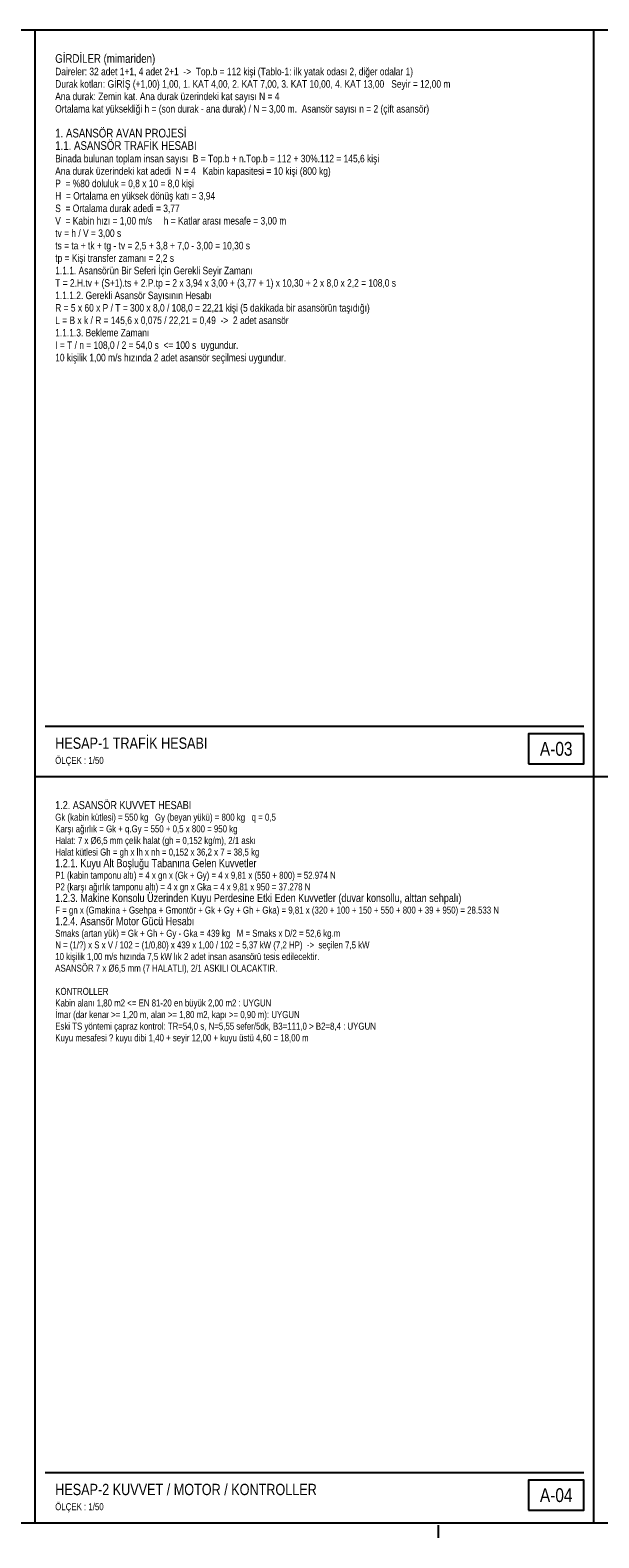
# Model space of a CAD drawing. Header units: centimetres. Extents: x 0 to 12309, y -30 to 2970.
# Tile 9 of 28: x 2137 to 3270, y -30 to 2970. Entities that reach past the tile are written whole.
import ezdxf
from ezdxf.enums import TextEntityAlignment as Align

# ---------------------------------------------------------------- set-up
doc = ezdxf.new("R2010")
doc.units = ezdxf.units.CM
doc.linetypes.add('CENTER', pattern=[40, 25, -5, 5, -5])
for name, color, linetype in [('ASN-ANTET', 4, 'CONTINUOUS'), ('ASN-BASLIK', 5, 'CONTINUOUS'), ('ASN-CERCEVE', 7, 'CONTINUOUS'), ('ASN-EKSEN', 8, 'CENTER'), ('ASN-YAZI', 4, 'CONTINUOUS')]:
    doc.layers.add(name, color=color, linetype=linetype)
doc.styles.get("Standard").update_dxf_attribs({"font": 'arial.ttf', "width": 0.8})

msp = doc.modelspace()

# ---------------------------------------------------------------- linework, layer by layer
at = {"layer": 'ASN-ANTET'}
for p, q in [((2166.7, 1585), (3239.7, 1585)), ((2166.7, 100), (3239.7, 100))]:
    msp.add_line(p, q, dxfattribs=at)
for points in [[(3129.7, 1510), (3239.7, 1510), (3239.7, 1570), (3129.7, 1570)], [(3129.7, 25), (3239.7, 25), (3239.7, 85), (3129.7, 85)]]:
    msp.add_lwpolyline(points, close=True, dxfattribs=at)
at = {"layer": 'ASN-CERCEVE'}
for p, q in [((2146.7, 0), (2146.7, 2970)), ((3259.7, 0), (3259.7, 2970)), ((2146.7, 1485), (3259.7, 1485)), ((3259.7, 1485), (4998.9, 1485))]:
    msp.add_line(p, q, dxfattribs=at)
for points in [[(0, 0), (12308.9, 0), (12308.9, 2970), (0, 2970)], [(100, 0), (12283.9, 0), (12283.9, 2970), (100, 2970)]]:
    msp.add_lwpolyline(points, close=True, dxfattribs=at)
at = {"layer": 'ASN-EKSEN'}
msp.add_line((2950, -30), (2950, -5), dxfattribs=at)

# ---------------------------------------------------------------- texts
at = {"layer": 'ASN-ANTET', "width": 0.8}
for s, p in [('A-03', (3184.7, 1540)), ('A-04', (3184.7, 55))]:
    msp.add_text(s, height=27.5, dxfattribs=at).set_placement(p, align=Align.MIDDLE_CENTER)
for p in [(2186.7, 1510), (2186.7, 25)]:
    msp.add_text('ÖLÇEK : 1/50', height=14, dxfattribs=at).set_placement(p)
at = {"layer": 'ASN-BASLIK', "width": 0.8}
for s, height, p in [('GİRDİLER (mimariden)', 17.25, (2186.7, 2905)), ('1. ASANSÖR AVAN PROJESİ', 17.25, (2186.7, 2756.5)), ('1.1. ASANSÖR TRAFİK HESABI', 17.25, (2186.7, 2731.8)), ('HESAP-1 TRAFİK HESABI', 22.5, (2186.7, 1540)), ('1.2. ASANSÖR KUVVET HESABI', 16.1, (2186.7, 1420)), ('1.2.1. Kuyu Alt Boşluğu Tabanına Gelen Kuvvetler', 16.1, (2186.7, 1304.5)), ('1.2.3. Makine Konsolu Üzerinden Kuyu Perdesine Etki Eden Kuvvetler (duvar konsollu, alttan sehpalı)', 16.1, (2186.7, 1235.2)), ('1.2.4. Asansör Motor Gücü Hesabı', 16.1, (2186.7, 1189)), ('HESAP-2 KUVVET / MOTOR / KONTROLLER', 22.5, (2186.7, 55))]:
    msp.add_text(s, height=height, dxfattribs=at).set_placement(p)
at = {"layer": 'ASN-YAZI', "width": 0.8}
for s, height, p in [('Daireler: 32 adet 1+1, 4 adet 2+1  ->  Top.b = 112 kişi (Tablo-1: ilk yatak odası 2, diğer odalar 1)', 15, (2186.7, 2880.2)), ('Durak kotları: GİRİŞ (+1,00) 1,00, 1. KAT 4,00, 2. KAT 7,00, 3. KAT 10,00, 4. KAT 13,00   Seyir = 12,00 m', 15, (2186.7, 2855.5)), ('Ana durak: Zemin kat. Ana durak üzerindeki kat sayısı N = 4', 15, (2186.7, 2830.8)), ('Ortalama kat yüksekliği h = (son durak - ana durak) / N = 3,00 m.  Asansör sayısı n = 2 (çift asansör)', 15, (2186.7, 2806)), ('Ana durak üzerindeki kat adedi  N = 4   Kabin kapasitesi = 10 kişi (800 kg)', 15, (2186.7, 2682.2)), ('Binada bulunan toplam insan sayısı  B = Top.b + n.Top.b = 112 + 30%.112 = 145,6 kişi', 15, (2186.7, 2707)), ('P  = %80 doluluk = 0,8 x 10 = 8,0 kişi', 15, (2186.7, 2657.5)), ('H  = Ortalama en yüksek dönüş katı = 3,94', 15, (2186.7, 2632.8)), ('S  = Ortalama durak adedi = 3,77', 15, (2186.7, 2608)), ('V  = Kabin hızı = 1,00 m/s     h = Katlar arası mesafe = 3,00 m', 15, (2186.7, 2583.2)), ('tv = h / V = 3,00 s', 15, (2186.7, 2558.5)), ('ts = ta + tk + tg - tv = 2,5 + 3,8 + 7,0 - 3,00 = 10,30 s', 15, (2186.7, 2533.8)), ('tp = Kişi transfer zamanı = 2,2 s', 15, (2186.7, 2509)), ('1.1.1. Asansörün Bir Seferi İçin Gerekli Seyir Zamanı', 15, (2186.7, 2484.2)), ('T = 2.H.tv + (S+1).ts + 2.P.tp = 2 x 3,94 x 3,00 + (3,77 + 1) x 10,30 + 2 x 8,0 x 2,2 = 108,0 s', 15, (2186.7, 2459.5)), ('1.1.1.2. Gerekli Asansör Sayısının Hesabı', 15, (2186.7, 2434.8)), ('R = 5 x 60 x P / T = 300 x 8,0 / 108,0 = 22,21 kişi (5 dakikada bir asansörün taşıdığı)', 15, (2186.7, 2410)), ('L = B x k / R = 145,6 x 0,075 / 22,21 = 0,49  ->  2 adet asansör', 15, (2186.7, 2385.2)), ('1.1.1.3. Bekleme Zamanı', 15, (2186.7, 2360.5)), ('I = T / n = 108,0 / 2 = 54,0 s  <= 100 s  uygundur.', 15, (2186.7, 2335.8)), ('10 kişilik 1,00 m/s hızında 2 adet asansör seçilmesi uygundur.', 15, (2186.7, 2311)), ('Gk (kabin kütlesi) = 550 kg   Gy (beyan yükü) = 800 kg   q = 0,5', 14, (2186.7, 1396.9)), ('Karşı ağırlık = Gk + q.Gy = 550 + 0,5 x 800 = 950 kg', 14, (2186.7, 1373.8)), ('Halat: 7 x %%c6,5 mm çelik halat (gh = 0,152 kg/m), 2/1 askı', 14, (2186.7, 1350.7)), ('Halat kütlesi Gh = gh x lh x nh = 0,152 x 36,2 x 7 = 38,5 kg', 14, (2186.7, 1327.6)), ('P1 (kabin tamponu altı) = 4 x gn x (Gk + Gy) = 4 x 9,81 x (550 + 800) = 52.974 N', 14, (2186.7, 1281.4)), ('P2 (karşı ağırlık tamponu altı) = 4 x gn x Gka = 4 x 9,81 x 950 = 37.278 N', 14, (2186.7, 1258.3)), ('F = gn x (Gmakina + Gsehpa + Gmontör + Gk + Gy + Gh + Gka) = 9,81 x (320 + 100 + 150 + 550 + 800 + 39 + 950) = 28.533 N', 14, (2186.7, 1212.1)), ('Smaks (artan yük) = Gk + Gh + Gy - Gka = 439 kg   M = Smaks x D/2 = 52,6 kg.m', 14, (2186.7, 1165.9)), ('N = (1/?) x S x V / 102 = (1/0,80) x 439 x 1,00 / 102 = 5,37 kW (7,2 HP)  ->  seçilen 7,5 kW', 14, (2186.7, 1142.8)), ('ASANSÖR 7 x %%c6,5 mm (7 HALATLI), 2/1 ASKILI OLACAKTIR.', 14, (2186.7, 1096.6)), ('10 kişilik 1,00 m/s hızında 7,5 kW lık 2 adet insan asansörü tesis edilecektir.', 14, (2186.7, 1119.7)), ('KONTROLLER', 14, (2186.7, 1050.4)), ('Kabin alanı 1,80 m2 <= EN 81-20 en büyük 2,00 m2 : UYGUN', 14, (2186.7, 1027.3)), ('İmar (dar kenar >= 1,20 m, alan >= 1,80 m2, kapı >= 0,90 m): UYGUN', 14, (2186.7, 1004.2)), ('Eski TS yöntemi çapraz kontrol: TR=54,0 s, N=5,55 sefer/5dk, B3=111,0 > B2=8,4 : UYGUN', 14, (2186.7, 981.1)), ('Kuyu mesafesi ? kuyu dibi 1,40 + seyir 12,00 + kuyu üstü 4,60 = 18,00 m', 14, (2186.7, 958))]:
    msp.add_text(s, height=height, dxfattribs=at).set_placement(p)

doc.saveas('drawing.dxf')
